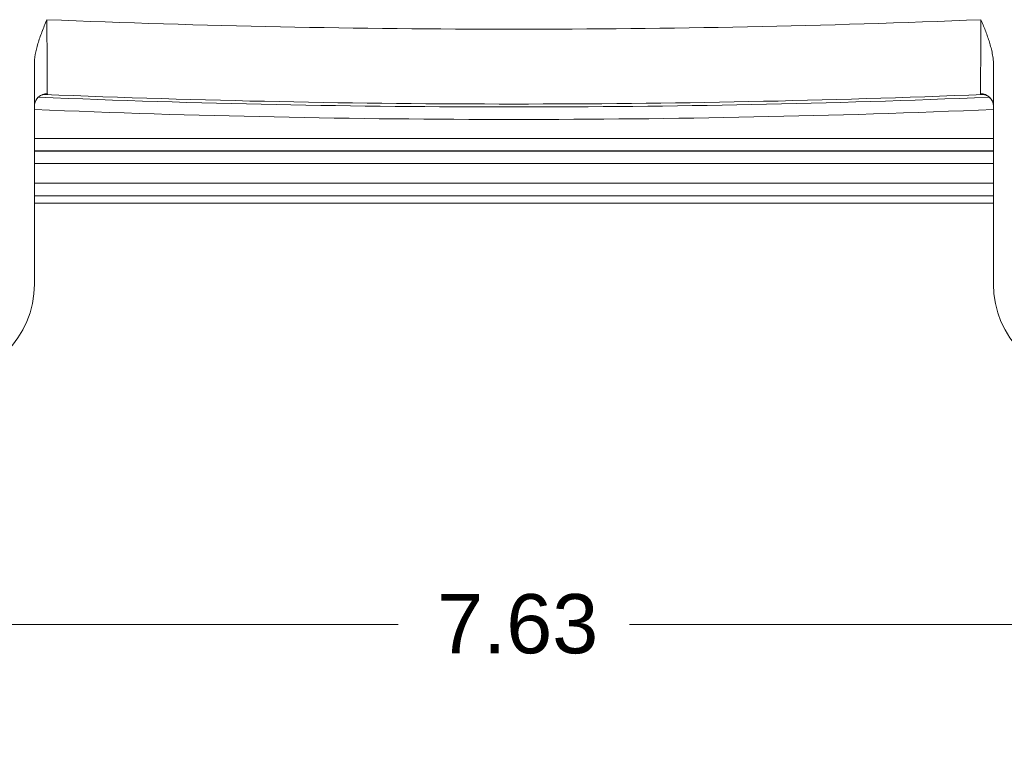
# Model space of a CAD drawing. Header units: inches. Extents: x 0 to 110, y 2 to 70.
# Tile 90 of 129: x 82.76 to 87.89, y 24.56 to 28.32. Entities that reach past the tile are written whole.
import ezdxf

# ---------------------------------------------------------------- set-up
doc = ezdxf.new("R2010")
doc.units = ezdxf.units.IN
doc.header["$LTSCALE"] = 3.25
doc.header["$MEASUREMENT"] = 0
for name, color, linetype, lineweight in [('Dimension (ANSI)', 7, 'Continuous', 9), ('Visible (ANSI)', 7, 'Continuous', 18), ('Visible Narrow (ANSI)', 7, 'Continuous', 5)]:
    doc.layers.add(name, color=color, linetype=linetype, lineweight=lineweight)
doc.styles.add('Note Text (ANSI)', font='arial.ttf')
doc.dimstyles.new('.XXX', dxfattribs={"dimscale": 3.25, "dimtxt": 0.095, "dimasz": 0.125, "dimexe": 0.1875, "dimexo": 0.125, "dimgap": 0.0625, "dimtad": 0, "dimtih": 1, "dimtoh": 1, "dimdec": 3, "dimrnd": 1e-08, "dimzin": 0, "dimdsep": 46, "dimtxsty": 'Note Text (ANSI)', "dimblk": 'Filled-1', "dimcen": 0.09, "dimdle": 0.45, "dimclrd": 256, "dimclre": 256, "dimclrt": 256, "dimadec": 0, "dimazin": 1, "dimtfac": 1.263158, "dimtofl": 0, "dimtmove": 0, "dimatfit": 3, "dimfxl": 1, "dimtolj": 1, "dimtzin": 4, "dimlwd": -1, "dimlwe": -1, "dimarcsym": 0})

# ---------------------------------------------------------------- blocks, each defined once
blk = doc.blocks.new('Filled-1')
at = {"color": 0}
for p, q in [((0, 0), (-1, 0.25)), ((-1, 0.25), (-1, -0.25)), ((-1, 0), (0, 0)), ((-1, -0.25), (0, 0))]:
    blk.add_line(p, q, dxfattribs=at)
at = {"color": 0, "flags": 128}
blk.add_lwpolyline([(-1, -0.25), (0, 0), (-1, 0.25), (-1, -0.25)], dxfattribs=at)
at = {"color": 0}
blk.add_solid([(-1, -0.25), (0, 0), (-1, 0.25), (-1, -0.25)], dxfattribs=at)
blk = doc.blocks.new('*D59')
at = {"layer": 'Defpoints', "color": 0, "transparency": 16777216}
for p in [(89.1507, 27.0561), (81.5257, 26.5873), (89.1507, 25.1706)]:
    blk.add_point(p, dxfattribs=at)
at = {"layer": 'Dimension (ANSI)', "transparency": 16777216}
for p, q in [((89.1507, 26.6498), (89.1507, 24.5612)), ((81.5257, 26.1811), (81.5257, 24.5612)), ((81.9319, 25.1706), (84.7353, 25.1706)), ((88.7444, 25.1706), (85.941, 25.1706))]:
    blk.add_line(p, q, dxfattribs=at)
at = {"layer": 'Dimension (ANSI)', "transparency": 16777216, "xscale": 0.40625, "yscale": 0.40625, "zscale": 0.40625, "rotation": 180}
blk.add_blockref('Filled-1', (81.5257, 25.1706), dxfattribs=at)
at = {"layer": 'Dimension (ANSI)', "transparency": 16777216, "xscale": 0.40625, "yscale": 0.40625, "zscale": 0.40625}
blk.add_blockref('Filled-1', (89.1507, 25.1706), dxfattribs=at)
at = {"layer": 'Dimension (ANSI)', "transparency": 16777216, "insert": (84.9385, 25.3284), "char_height": 0.30875, "attachment_point": 1, "style": 'Note Text (ANSI)'}
blk.add_mtext('\\A1;7.63', dxfattribs=at)

msp = doc.modelspace()

# ---------------------------------------------------------------- linework, layer by layer
at = {"layer": 'Visible (ANSI)'}
for p, q in [((82.8382, 26.9436), (82.8382, 28.0872)), ((87.8382, 26.9436), (87.8382, 28.0872)), ((87.8382, 27.3661), (82.8382, 27.3661))]:
    msp.add_line(p, q, dxfattribs=at)
for centre, start, end in [((82.3382, 26.9436), 270, 0), ((88.3382, 26.9436), 180, 270)]:
    msp.add_arc(centre, 0.5, start, end, dxfattribs=at)
for centre, major_axis, start_param, end_param in [((82.9032, 27.8713), (-0.065, 0), 6.282963, 6.283307), ((87.7732, 27.8713), (0.065, 0), 0.000013, 0.000458)]:
    msp.add_ellipse(centre, major_axis=major_axis, ratio=0.989179, start_param=start_param, end_param=end_param, dxfattribs=at)
for points in [[(82.8382, 28.0872), (82.8382, 28.1042), (82.8417, 28.1396), (82.8557, 28.1966), (82.8769, 28.2571), (82.8942, 28.2997), (82.9032, 28.3218)], [(87.7732, 28.3218), (87.7769, 28.3126), (87.7845, 28.2943), (87.7952, 28.267), (87.8055, 28.2396), (87.8152, 28.2118), (87.8238, 28.1831), (87.8311, 28.1532), (87.8365, 28.1217), (87.8382, 28.099), (87.8382, 28.0872)], [(82.8382, 27.872), (82.8382, 27.8717), (82.8382, 27.8715), (82.8382, 27.8713)], [(87.8382, 27.8713), (87.8382, 27.8715), (87.8382, 27.8718), (87.8382, 27.872)]]:
    msp.add_open_spline(points, degree=3, dxfattribs=at)
for points, knots in [([(82.8901, 27.932), (82.8901, 27.932), (82.8901, 27.932), (82.8899, 27.932), (82.8895, 27.932), (82.8881, 27.9319), (82.8867, 27.9317), (82.8832, 27.9309), (82.8811, 27.9304), (82.8764, 27.9287), (82.8736, 27.9276), (82.8672, 27.9242), (82.8635, 27.9217), (82.8557, 27.9151), (82.8517, 27.9106), (82.8448, 27.9001), (82.842, 27.8939), (82.8392, 27.8831), (82.8385, 27.8787), (82.8383, 27.8743)], [0.0327664, 0.0327664, 0.0327664, 0.0327664, 0.0400793, 0.0400793, 0.0545934, 0.0545934, 0.0792884, 0.0792884, 0.1022601, 0.1022601, 0.1291939, 0.1291939, 0.1655654, 0.1655654, 0.2125456, 0.2125456, 0.2653647, 0.2653647, 0.3003318, 0.3003318, 0.3003318, 0.3003318]), ([(87.8381, 27.875), (87.8377, 27.8807), (87.8366, 27.8864), (87.8325, 27.8983), (87.8291, 27.9044), (87.8208, 27.9151), (87.8157, 27.9197), (87.8078, 27.9249), (87.8053, 27.9263), (87.8006, 27.9285), (87.7984, 27.9293), (87.7948, 27.9305), (87.7933, 27.9309), (87.7899, 27.9316), (87.7883, 27.9319), (87.7866, 27.932), (87.7862, 27.932), (87.7862, 27.932)], [0.0098672, 0.0098672, 0.0098672, 0.0098672, 0.0549018, 0.0549018, 0.1088801, 0.1088801, 0.1628725, 0.1628725, 0.1879152, 0.1879152, 0.2095269, 0.2095269, 0.2265075, 0.2265075, 0.2537676, 0.2537676, 0.2752478, 0.2752478, 0.2752478, 0.2752478])]:
    msp.add_open_spline(points, degree=3, knots=knots, dxfattribs=at)
at = {"layer": 'Visible Narrow (ANSI)'}
for p, q in [((82.8824, 27.9323), (82.8824, 27.9323)), ((87.7939, 27.9323), (87.794, 27.9323)), ((87.8382, 27.7029), (82.8382, 27.7029)), ((87.8382, 27.6379), (82.8382, 27.6379)), ((82.8382, 27.6369), (87.8382, 27.6369)), ((82.8382, 27.5719), (87.8382, 27.5719)), ((87.8382, 27.4694), (82.8382, 27.4694)), ((87.8382, 27.4046), (82.8382, 27.4046))]:
    msp.add_line(p, q, dxfattribs=at)
for radius, start, end in [(60.1249, 267.678941, 272.321059), (60.5149, 267.681041, 272.318961), (60.5304, 267.651933, 267.651943), (60.5304, 267.652554, 272.347445), (60.5304, 272.348057, 272.348068), (60.5954, 267.63546, 272.36454)]:
    msp.add_arc((85.3382, 88.3973), radius, start, end, dxfattribs=at)
for centre, major_axis, start_param, end_param in [((82.9032, 27.8713), (-0.065, 0), 4.672615, 6.282963), ((87.7732, 27.8713), (0.065, 0), 0.000458, 1.610553)]:
    msp.add_ellipse(centre, major_axis=major_axis, ratio=0.989179, start_param=start_param, end_param=end_param, dxfattribs=at)
for points, knots in [([(82.9058, 27.9356), (82.9057, 27.9401), (82.9056, 27.9564), (82.9053, 28.0015), (82.9049, 28.0646), (82.9044, 28.1423), (82.9038, 28.2302), (82.9034, 28.2913), (82.9032, 28.3218)], [0, 0, 0, 0, 0.1666667, 0.3333333, 0.5, 0.6666667, 0.8333333, 1, 1, 1, 1]), ([(87.7732, 28.3218), (87.773, 28.2983), (87.7729, 28.2748), (87.7727, 28.2517), (87.7727, 28.2446), (87.7726, 28.2375), (87.7726, 28.2304), (87.7724, 28.2037), (87.7722, 28.1777), (87.7721, 28.1529), (87.772, 28.1499), (87.772, 28.147), (87.772, 28.1441), (87.7718, 28.1167), (87.7716, 28.091), (87.7715, 28.0677), (87.7715, 28.0672), (87.7715, 28.0666), (87.7715, 28.0661), (87.7713, 28.0434), (87.7712, 28.023), (87.7711, 28.0053), (87.771, 28.0026), (87.771, 27.9999), (87.771, 27.9973), (87.7709, 27.9827), (87.7708, 27.9701), (87.7708, 27.9602), (87.7707, 27.9568), (87.7707, 27.9538), (87.7707, 27.951), (87.7707, 27.944), (87.7706, 27.9389), (87.7706, 27.9356)], [0, 0, 0, 0, 0.127318, 0.127318, 0.127318, 0.166667, 0.166667, 0.166667, 0.315506, 0.315506, 0.315506, 0.333333, 0.333333, 0.333333, 0.5, 0.5, 0.5, 0.503895, 0.503895, 0.503895, 0.666667, 0.666667, 0.666667, 0.69178, 0.69178, 0.69178, 0.833333, 0.833333, 0.833333, 0.880509, 0.880509, 0.880509, 1, 1, 1, 1]), ([(82.8897, 27.932), (82.8928, 27.9319), (82.8955, 27.932), (82.8978, 27.9321), (82.9003, 27.9323), (82.9022, 27.9326), (82.9036, 27.9332), (82.9049, 27.9337), (82.9058, 27.9345), (82.9058, 27.9356)], [0.0354123, 0.0354123, 0.0354123, 0.0354123, 0.3333333, 0.3333333, 0.3333333, 0.6666667, 0.6666667, 0.6666667, 1, 1, 1, 1]), ([(87.7706, 27.9356), (87.7706, 27.9346), (87.7712, 27.9339), (87.7724, 27.9333), (87.7736, 27.9328), (87.7753, 27.9324), (87.7778, 27.9322), (87.7801, 27.932), (87.783, 27.9319), (87.7867, 27.932)], [0, 0, 0, 0, 0.3333333, 0.3333333, 0.3333333, 0.6666667, 0.6666667, 0.6666667, 0.9691861, 0.9691861, 0.9691861, 0.9691861])]:
    msp.add_open_spline(points, degree=3, knots=knots, dxfattribs=at)

# ---------------------------------------------------------------- dimensions: what is measured, and where the dimension line sits
at = {"layer": 'Dimension (ANSI)'}
dim = msp.add_linear_dim(base=(89.1506850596, 25.1706155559), p1=(81.5256850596, 26.5873210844), p2=(89.1506850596, 27.0560786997), angle=180, dimstyle='.XXX', override={"dimgap": 0.0625, "dimtih": 0, "dimtoh": 0, "dimdec": 2, "dimtol": 0, "dimlim": 0, "dimtp": 0, "dimtm": 0, "dimtdec": 2, "dimatfit": 1}, dxfattribs=at)
dim.commit()
dim.dimension.update_dxf_attribs({"geometry": '*D59', "text_midpoint": (85.3381850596, 25.1706155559), "dimtype": 160})

doc.saveas('drawing.dxf')
